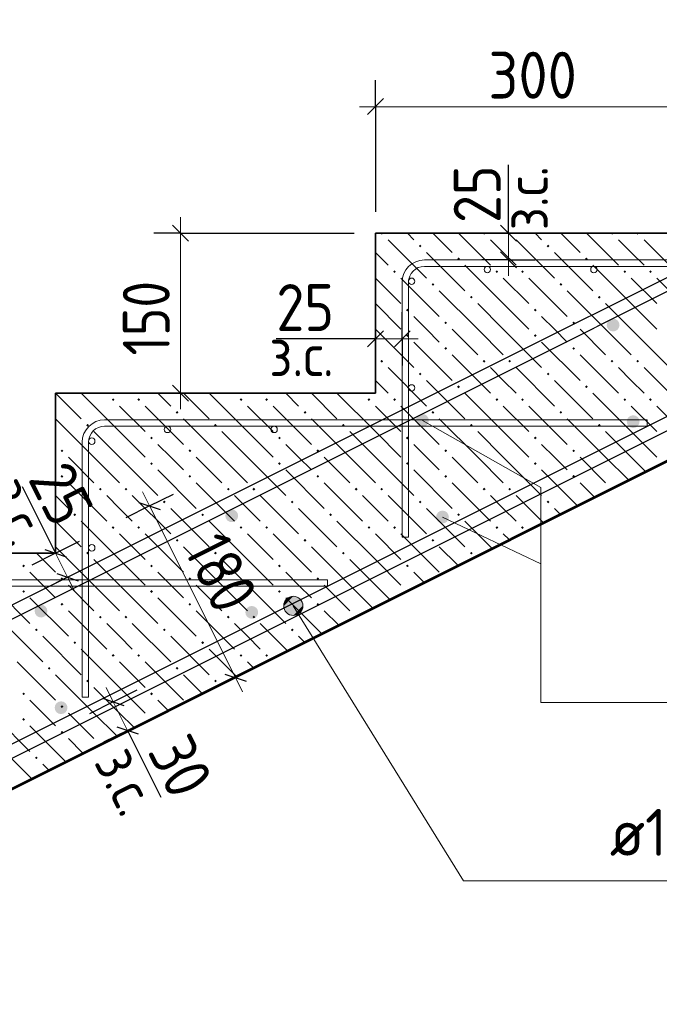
# Model space of a CAD drawing. Header units: millimetres. Extents: x 0 to 21000, y -5 to 14850.
# Tile 12 of 28: x 8783 to 10283, y 8295 to 10604. Entities that reach past the tile are written whole.
import ezdxf

# ---------------------------------------------------------------- set-up
doc = ezdxf.new("R2010")
doc.units = ezdxf.units.MM
doc.layers.add('ЖБ Лестница', color=7, linetype='Continuous', lineweight=25, true_color=0xe0e0ff)
for name, color, linetype, lineweight in [('Лестница', 7, 'Continuous', 25), ('Обрамление проемов стержнями', 7, 'Continuous', 25), ('Позиционная метка линия выноска', 7, 'Continuous', 13), ('Размерная линия_ общее', 7, 'Continuous', 13), ('Фоновоя арматура Х1', 7, 'Continuous', 25)]:
    doc.layers.add(name, color=color, linetype=linetype, lineweight=lineweight)
doc.layers.add('Размерная выноска', color=7, linetype='Continuous')
doc.styles.add('ISOCPEUR', font='txt')

msp = doc.modelspace()

# ---------------------------------------------------------------- hatches: boundary and pattern name
at = {"layer": 'ЖБ Лестница', "linetype": 'Continuous', "lineweight": 18, "transparency": 33554687}
for points in [[(9628.6, 10102.8), (9635.1, 10102.8), (9631.8, 10099.6)], [(9868.6, 10102.8), (9875.1, 10102.8), (9871.8, 10099.6)], [(9928.6, 10102.8), (9935.1, 10102.8), (9931.8, 10099.6)], [(10168.6, 10102.8), (10175.1, 10102.8), (10171.8, 10099.6)], [(10228.6, 10102.8), (10235.1, 10102.8), (10231.8, 10099.6)], [(9718.6, 10072.8), (9721.8, 10076.1), (9725.1, 10072.8), (9721.8, 10069.6)], [(10018.6, 10072.8), (10021.8, 10076.1), (10025.1, 10072.8), (10021.8, 10069.6)], [(9808.6, 10042.8), (9811.8, 10046.1), (9815.1, 10042.8), (9811.8, 10039.6)], [(10108.6, 10042.8), (10111.8, 10046.1), (10115.1, 10042.8), (10111.8, 10039.6)], [(9658.6, 10012.8), (9661.8, 10016.1), (9665.1, 10012.8), (9661.8, 10009.6)], [(9898.6, 10012.8), (9901.8, 10016.1), (9905.1, 10012.8), (9901.8, 10009.6)], [(9958.6, 10012.8), (9961.8, 10016.1), (9965.1, 10012.8), (9961.8, 10009.6)], [(10198.6, 10012.8), (10201.8, 10016.1), (10205.1, 10012.8), (10201.8, 10009.6)], [(10258.6, 10012.8), (10261.8, 10016.1), (10265.1, 10012.8), (10261.8, 10009.6)], [(9748.6, 9982.8), (9751.8, 9986.1), (9755.1, 9982.8), (9751.8, 9979.6)], [(10048.6, 9982.8), (10051.8, 9986.1), (10055.1, 9982.8), (10051.8, 9979.6)], [(9838.6, 9952.8), (9841.8, 9956.1), (9845.1, 9952.8), (9841.8, 9949.6)], [(10138.6, 9952.8), (10141.8, 9956.1), (10145.1, 9952.8), (10141.8, 9949.6)], [(9688.6, 9922.8), (9691.8, 9926.1), (9695.1, 9922.8), (9691.8, 9919.6)], [(9988.6, 9922.8), (9991.8, 9926.1), (9995.1, 9922.8), (9991.8, 9919.6)], [(9778.6, 9892.8), (9781.8, 9896.1), (9785.1, 9892.8), (9781.8, 9889.6)], [(10078.6, 9892.8), (10081.8, 9896.1), (10085.1, 9892.8), (10081.8, 9889.6)], [(9688.6, 9862.8), (9691.8, 9866.1), (9695.1, 9862.8), (9691.8, 9859.6)], [(9988.6, 9862.8), (9991.8, 9866.1), (9995.1, 9862.8), (9991.8, 9859.6)], [(9778.6, 9832.8), (9781.8, 9836.1), (9785.1, 9832.8), (9781.8, 9829.6)], [(10078.6, 9832.8), (10081.8, 9836.1), (10085.1, 9832.8), (10081.8, 9829.6)], [(9628.6, 9802.8), (9631.8, 9806.1), (9635.1, 9802.8), (9631.8, 9799.6)], [(9868.6, 9802.8), (9871.8, 9806.1), (9875.1, 9802.8), (9871.8, 9799.6)], [(9928.6, 9802.8), (9931.8, 9806.1), (9935.1, 9802.8), (9931.8, 9799.6)], [(10168.6, 9802.8), (10171.8, 9806.1), (10175.1, 9802.8), (10171.8, 9799.6)], [(10228.6, 9802.8), (10231.8, 9806.1), (10235.1, 9802.8), (10231.8, 9799.6)], [(9718.6, 9772.8), (9721.8, 9776.1), (9725.1, 9772.8), (9721.8, 9769.6)], [(10018.6, 9772.8), (10021.8, 9776.1), (10025.1, 9772.8), (10021.8, 9769.6)], [(9808.6, 9742.8), (9811.8, 9746.1), (9815.1, 9742.8), (9811.8, 9739.6)], [(10108.6, 9742.8), (10111.8, 9746.1), (10115.1, 9742.8), (10111.8, 9739.6)], [(8998.6, 9712.8), (9001.8, 9716.1), (9005.1, 9712.8), (9001.8, 9709.6)], [(9058.6, 9712.8), (9061.8, 9716.1), (9065.1, 9712.8), (9061.8, 9709.6)], [(9298.6, 9712.8), (9301.8, 9716.1), (9305.1, 9712.8), (9301.8, 9709.6)], [(9358.6, 9712.8), (9361.8, 9716.1), (9365.1, 9712.8), (9361.8, 9709.6)], [(9598.6, 9712.8), (9601.8, 9716.1), (9605.1, 9712.8), (9601.8, 9709.6)], [(9658.6, 9712.8), (9661.8, 9716.1), (9665.1, 9712.8), (9661.8, 9709.6)], [(9898.6, 9712.8), (9901.8, 9716.1), (9905.1, 9712.8), (9901.8, 9709.6)], [(9958.6, 9712.8), (9961.8, 9716.1), (9965.1, 9712.8), (9961.8, 9709.6)], [(10198.6, 9712.8), (10201.8, 9716.1), (10205.1, 9712.8), (10201.8, 9709.6)], [(10258.6, 9712.8), (10261.8, 9716.1), (10265.1, 9712.8), (10261.8, 9709.6)], [(9148.6, 9682.8), (9151.8, 9686.1), (9155.1, 9682.8), (9151.8, 9679.6)], [(9448.6, 9682.8), (9451.8, 9686.1), (9455.1, 9682.8), (9451.8, 9679.6)], [(9748.6, 9682.8), (9751.8, 9686.1), (9755.1, 9682.8), (9751.8, 9679.6)], [(10048.6, 9682.8), (10051.8, 9686.1), (10055.1, 9682.8), (10051.8, 9679.6)], [(8938.6, 9652.8), (8941.8, 9656.1), (8945.1, 9652.8), (8941.8, 9649.6)], [(9238.6, 9652.8), (9241.8, 9656.1), (9245.1, 9652.8), (9241.8, 9649.6)], [(9538.6, 9652.8), (9541.8, 9656.1), (9545.1, 9652.8), (9541.8, 9649.6)], [(9838.6, 9652.8), (9841.8, 9656.1), (9845.1, 9652.8), (9841.8, 9649.6)], [(10138.6, 9652.8), (10141.8, 9656.1), (10145.1, 9652.8), (10141.8, 9649.6)], [(9088.6, 9622.8), (9091.8, 9626.1), (9095.1, 9622.8), (9091.8, 9619.6)], [(9388.6, 9622.8), (9391.8, 9626.1), (9395.1, 9622.8), (9391.8, 9619.6)], [(9688.6, 9622.8), (9691.8, 9626.1), (9695.1, 9622.8), (9691.8, 9619.6)], [(9988.6, 9622.8), (9991.8, 9626.1), (9995.1, 9622.8), (9991.8, 9619.6)], [(8878.6, 9592.8), (8881.8, 9596.1), (8885.1, 9592.8), (8881.8, 9589.6)], [(9178.6, 9592.8), (9181.8, 9596.1), (9185.1, 9592.8), (9181.8, 9589.6)], [(9478.6, 9592.8), (9481.8, 9596.1), (9485.1, 9592.8), (9481.8, 9589.6)], [(9778.6, 9592.8), (9781.8, 9596.1), (9785.1, 9592.8), (9781.8, 9589.6)], [(10078.6, 9592.8), (10081.8, 9596.1), (10085.1, 9592.8), (10081.8, 9589.6)], [(9088.6, 9562.8), (9091.8, 9566.1), (9095.1, 9562.8), (9091.8, 9559.6)], [(9388.6, 9562.8), (9391.8, 9566.1), (9395.1, 9562.8), (9391.8, 9559.6)], [(9688.6, 9562.8), (9691.8, 9566.1), (9695.1, 9562.8), (9691.8, 9559.6)], [(9988.6, 9562.8), (9991.8, 9566.1), (9995.1, 9562.8), (9991.8, 9559.6)], [(8878.6, 9532.8), (8881.8, 9536.1), (8885.1, 9532.8), (8881.8, 9529.6)], [(9178.6, 9532.8), (9181.8, 9536.1), (9185.1, 9532.8), (9181.8, 9529.6)], [(9478.6, 9532.8), (9481.8, 9536.1), (9485.1, 9532.8), (9481.8, 9529.6)], [(9778.6, 9532.8), (9781.8, 9536.1), (9785.1, 9532.8), (9781.8, 9529.6)], [(10078.6, 9532.8), (10081.8, 9536.1), (10085.1, 9532.8), (10081.8, 9529.6)], [(8968.6, 9502.8), (8971.8, 9506.1), (8975.1, 9502.8), (8971.8, 9499.6)], [(9028.6, 9502.8), (9031.8, 9506.1), (9035.1, 9502.8), (9031.8, 9499.6)], [(9268.6, 9502.8), (9271.8, 9506.1), (9275.1, 9502.8), (9271.8, 9499.6)], [(9328.6, 9502.8), (9331.8, 9506.1), (9335.1, 9502.8), (9331.8, 9499.6)], [(9568.6, 9502.8), (9571.8, 9506.1), (9575.1, 9502.8), (9571.8, 9499.6)], [(9628.6, 9502.8), (9631.8, 9506.1), (9635.1, 9502.8), (9631.8, 9499.6)], [(9868.6, 9502.8), (9871.8, 9506.1), (9875.1, 9502.8), (9871.8, 9499.6)], [(9928.6, 9502.8), (9931.8, 9506.1), (9935.1, 9502.8), (9931.8, 9499.6)], [(10170.3, 9504.6), (10171.8, 9506.1), (10172.3, 9505.6)], [(9118.6, 9472.8), (9121.8, 9476.1), (9125.1, 9472.8), (9121.8, 9469.6)], [(9418.6, 9472.8), (9421.8, 9476.1), (9425.1, 9472.8), (9421.8, 9469.6)], [(9718.6, 9472.8), (9721.8, 9476.1), (9725.1, 9472.8), (9721.8, 9469.6)], [(10018.6, 9472.8), (10021.8, 9476.1), (10025.1, 9472.8), (10021.8, 9469.6)], [(8908.6, 9442.8), (8911.8, 9446.1), (8915.1, 9442.8), (8911.8, 9439.6)], [(9208.6, 9442.8), (9211.8, 9446.1), (9215.1, 9442.8), (9211.8, 9439.6)], [(9508.6, 9442.8), (9511.8, 9446.1), (9515.1, 9442.8), (9511.8, 9439.6)], [(9808.6, 9442.8), (9811.8, 9446.1), (9815.1, 9442.8), (9811.8, 9439.6)], [(8998.6, 9412.8), (9001.8, 9416.1), (9005.1, 9412.8), (9001.8, 9409.6)], [(9058.6, 9412.8), (9061.8, 9416.1), (9065.1, 9412.8), (9061.8, 9409.6)], [(9298.6, 9412.8), (9301.8, 9416.1), (9305.1, 9412.8), (9301.8, 9409.6)], [(9358.6, 9412.8), (9361.8, 9416.1), (9365.1, 9412.8), (9361.8, 9409.6)], [(9598.6, 9412.8), (9601.8, 9416.1), (9605.1, 9412.8), (9601.8, 9409.6)], [(9658.6, 9412.8), (9661.8, 9416.1), (9665.1, 9412.8), (9661.8, 9409.6)], [(9898.6, 9412.8), (9901.8, 9416.1), (9905.1, 9412.8), (9901.8, 9409.6)], [(9958.6, 9412.8), (9961.8, 9416.1), (9965.1, 9412.8), (9961.8, 9409.6)], [(9148.6, 9382.8), (9151.8, 9386.1), (9155.1, 9382.8), (9151.8, 9379.6)], [(9448.6, 9382.8), (9451.8, 9386.1), (9455.1, 9382.8), (9451.8, 9379.6)], [(9748.6, 9382.8), (9751.8, 9386.1), (9755.1, 9382.8), (9751.8, 9379.6)], [(8938.6, 9352.8), (8941.8, 9356.1), (8945.1, 9352.8), (8941.8, 9349.6)], [(9238.6, 9352.8), (9241.8, 9356.1), (9245.1, 9352.8), (9241.8, 9349.6)], [(9538.6, 9352.8), (9541.8, 9356.1), (9545.1, 9352.8), (9541.8, 9349.6)], [(9838.6, 9352.8), (9841.8, 9356.1), (9845.1, 9352.8), (9841.8, 9349.6)], [(8788.6, 9322.8), (8791.8, 9326.1), (8795.1, 9322.8), (8791.8, 9319.6)], [(9088.6, 9322.8), (9091.8, 9326.1), (9095.1, 9322.8), (9091.8, 9319.6)], [(9388.6, 9322.8), (9391.8, 9326.1), (9395.1, 9322.8), (9391.8, 9319.6)], [(9688.6, 9322.8), (9691.8, 9326.1), (9695.1, 9322.8), (9691.8, 9319.6)], [(8878.6, 9292.8), (8881.8, 9296.1), (8885.1, 9292.8), (8881.8, 9289.6)], [(9178.6, 9292.8), (9181.8, 9296.1), (9185.1, 9292.8), (9181.8, 9289.6)], [(9478.6, 9292.8), (9481.8, 9296.1), (9485.1, 9292.8), (9481.8, 9289.6)], [(8788.6, 9262.8), (8791.8, 9266.1), (8795.1, 9262.8), (8791.8, 9259.6)], [(9088.6, 9262.8), (9091.8, 9266.1), (9095.1, 9262.8), (9091.8, 9259.6)], [(9388.6, 9262.8), (9391.8, 9266.1), (9395.1, 9262.8), (9391.8, 9259.6)], [(9690.3, 9264.6), (9691.8, 9266.1), (9692.3, 9265.6)], [(8878.6, 9232.8), (8881.8, 9236.1), (8885.1, 9232.8), (8881.8, 9229.6)], [(9178.6, 9232.8), (9181.8, 9236.1), (9185.1, 9232.8), (9181.8, 9229.6)], [(9478.6, 9232.8), (9481.8, 9236.1), (9485.1, 9232.8), (9481.8, 9229.6)], [(8968.6, 9202.8), (8971.8, 9206.1), (8975.1, 9202.8), (8971.8, 9199.6)], [(9028.6, 9202.8), (9031.8, 9206.1), (9035.1, 9202.8), (9031.8, 9199.6)], [(9268.6, 9202.8), (9271.8, 9206.1), (9275.1, 9202.8), (9271.8, 9199.6)], [(9328.6, 9202.8), (9331.8, 9206.1), (9335.1, 9202.8), (9331.8, 9199.6)], [(9570.3, 9204.6), (9571.8, 9206.1), (9572.3, 9205.6)], [(8818.6, 9172.8), (8821.8, 9176.1), (8825.1, 9172.8), (8821.8, 9169.6)], [(9118.6, 9172.8), (9121.8, 9176.1), (9125.1, 9172.8), (9121.8, 9169.6)], [(9418.6, 9172.8), (9421.8, 9176.1), (9425.1, 9172.8), (9421.8, 9169.6)], [(8908.6, 9142.8), (8911.8, 9146.1), (8915.1, 9142.8), (8911.8, 9139.6)], [(9208.6, 9142.8), (9211.8, 9146.1), (9215.1, 9142.8), (9211.8, 9139.6)], [(8998.6, 9112.8), (9001.8, 9116.1), (9005.1, 9112.8), (9001.8, 9109.6)], [(9058.6, 9112.8), (9061.8, 9116.1), (9065.1, 9112.8), (9061.8, 9109.6)], [(9298.6, 9112.8), (9301.8, 9116.1), (9305.1, 9112.8), (9301.8, 9109.6)], [(9358.6, 9112.8), (9361.8, 9116.1), (9365.1, 9112.8), (9361.8, 9109.6)], [(8848.6, 9082.8), (8851.8, 9086.1), (8855.1, 9082.8), (8851.8, 9079.6)], [(9148.6, 9082.8), (9151.8, 9086.1), (9155.1, 9082.8), (9151.8, 9079.6)], [(8938.6, 9052.8), (8941.8, 9056.1), (8945.1, 9052.8), (8941.8, 9049.6)], [(9238.6, 9052.8), (9241.8, 9056.1), (9245.1, 9052.8), (9241.8, 9049.6)], [(8788.6, 9022.8), (8791.8, 9026.1), (8795.1, 9022.8), (8791.8, 9019.6)], [(9088.6, 9022.8), (9091.8, 9026.1), (9095.1, 9022.8), (9091.8, 9019.6)], [(8878.6, 8992.8), (8881.8, 8996.1), (8885.1, 8992.8), (8881.8, 8989.6)], [(8788.6, 8962.8), (8791.8, 8966.1), (8795.1, 8962.8), (8791.8, 8959.6)], [(9090.3, 8964.6), (9091.8, 8966.1), (9092.3, 8965.6)], [(8878.6, 8932.8), (8881.8, 8936.1), (8885.1, 8932.8), (8881.8, 8929.6)], [(8970.3, 8904.6), (8971.8, 8906.1), (8972.3, 8905.6)], [(8818.6, 8872.8), (8821.8, 8876.1), (8825.1, 8872.8), (8821.8, 8869.6)]]:
    msp.add_hatch(color=7, dxfattribs=at).paths.add_polyline_path(points, flags=16)
at = {"layer": 'Позиционная метка линия выноска', "linetype": 'Continuous', "lineweight": 13, "transparency": 33554687}
for points in [[(9401.9, 9228.5), (9434.8, 9248.9), (9423.7, 9251.5)], [(9401.9, 9228.5), (9423.7, 9251.5), (9404.5, 9239.7)], [(9405.2, 9217.3), (9434.8, 9248.9), (9401.9, 9228.5)], [(9404.5, 9239.7), (9423.7, 9251.5), (9412.4, 9248.3)], [(9405.2, 9217.3), (9443.4, 9241), (9434.8, 9248.9)], [(9413.8, 9209.4), (9443.4, 9241), (9405.2, 9217.3)], [(9413.8, 9209.4), (9446.7, 9229.8), (9443.4, 9241)], [(9424.9, 9206.8), (9446.7, 9229.8), (9413.8, 9209.4)], [(9424.9, 9206.8), (9444, 9218.6), (9446.7, 9229.8)], [(9444, 9218.6), (9424.9, 9206.8), (9436.1, 9210)]]:
    msp.add_hatch(color=7, dxfattribs=at).paths.add_polyline_path(points)
at = {"layer": 'Фоновоя арматура Х1', "linetype": 'Continuous', "lineweight": 35, "transparency": 33554687}
for points in [[(10189.4, 9887.6), (10188.2, 9893.4), (10185, 9898.2), (10180.1, 9901.5), (10174.4, 9902.6), (10168.6, 9901.5), (10163.8, 9898.2), (10160.5, 9893.4), (10159.4, 9887.6), (10160.5, 9881.9), (10163.8, 9877), (10168.6, 9873.8), (10174.4, 9872.6), (10180.1, 9873.8), (10185, 9877), (10188.2, 9881.9)], [(9742.2, 9664), (9741, 9669.8), (9737.8, 9674.6), (9732.9, 9677.9), (9727.2, 9679), (9721.4, 9677.9), (9716.6, 9674.6), (9713.3, 9669.8), (9712.2, 9664), (9713.3, 9658.3), (9716.6, 9653.4), (9721.4, 9650.2), (9727.2, 9649), (9732.9, 9650.2), (9737.8, 9653.4), (9741, 9658.3)], [(10236.4, 9661.1), (10235.3, 9666.9), (10232, 9671.8), (10227.1, 9675), (10221.4, 9676.1), (10215.7, 9675), (10210.8, 9671.8), (10207.5, 9666.9), (10206.4, 9661.1), (10207.5, 9655.4), (10210.8, 9650.5), (10215.7, 9647.3), (10221.4, 9646.1), (10227.1, 9647.3), (10232, 9650.5), (10235.3, 9655.4)], [(9295, 9440.4), (9293.8, 9446.2), (9290.6, 9451), (9285.7, 9454.3), (9280, 9455.4), (9274.2, 9454.3), (9269.3, 9451), (9266.1, 9446.2), (9265, 9440.4), (9266.1, 9434.7), (9269.3, 9429.8), (9274.2, 9426.6), (9280, 9425.4), (9285.7, 9426.6), (9290.6, 9429.8), (9293.8, 9434.7)], [(9789.2, 9437.5), (9788, 9443.3), (9784.8, 9448.1), (9779.9, 9451.4), (9774.2, 9452.5), (9768.4, 9451.4), (9763.6, 9448.1), (9760.3, 9443.3), (9759.2, 9437.5), (9760.3, 9431.8), (9763.6, 9426.9), (9768.4, 9423.7), (9774.2, 9422.5), (9779.9, 9423.7), (9784.8, 9426.9), (9788, 9431.8)], [(8847.7, 9216.8), (8846.6, 9222.6), (8843.3, 9227.4), (8838.5, 9230.7), (8832.7, 9231.8), (8827, 9230.7), (8822.1, 9227.4), (8818.9, 9222.6), (8817.7, 9216.8), (8818.9, 9211.1), (8822.1, 9206.2), (8827, 9203), (8832.7, 9201.8), (8838.5, 9203), (8843.3, 9206.2), (8846.6, 9211.1)], [(9342, 9213.9), (9340.8, 9219.7), (9337.6, 9224.5), (9332.7, 9227.8), (9327, 9228.9), (9321.2, 9227.8), (9316.4, 9224.5), (9313.1, 9219.7), (9312, 9213.9), (9313.1, 9208.2), (9316.4, 9203.3), (9321.2, 9200.1), (9327, 9198.9), (9332.7, 9200.1), (9337.6, 9203.3), (9340.8, 9208.2)], [(8894.8, 8990.3), (8893.6, 8996.1), (8890.4, 9000.9), (8885.5, 9004.2), (8879.8, 9005.3), (8874, 9004.2), (8869.1, 9000.9), (8865.9, 8996.1), (8864.8, 8990.3), (8865.9, 8984.6), (8869.1, 8979.7), (8874, 8976.5), (8879.8, 8975.3), (8885.5, 8976.5), (8890.4, 8979.7), (8893.6, 8984.6)]]:
    msp.add_hatch(color=7, dxfattribs=at).paths.add_polyline_path(points)

# ---------------------------------------------------------------- linework, layer by layer
at = {"color": 7, "linetype": 'Continuous', "lineweight": 25, "transparency": 33554687}
for points in [[(2344.3, 7822.4), (6581.4, 7822.4), (6585.6, 7822.6), (6589.7, 7823), (6593.8, 7823.6), (6597.8, 7824.4), (6601.7, 7825.5), (6605.7, 7826.8), (6609.5, 7828.2), (6613.3, 7830), (14877.6, 11962.1)], [(14263.2, 11947.6), (6002, 7817), (5996.9, 7814.7), (5991.5, 7812.6), (5986, 7810.8), (5980.5, 7809.4), (5974.9, 7808.2), (5969.2, 7807.3), (5963.5, 7806.8), (5957.9, 7806.6), (4725.1, 7806.6), (4725.1, 7836.6), (5957.2, 7836.6), (5961.4, 7836.7), (5965.5, 7837.1), (5969.6, 7837.7), (5973.6, 7838.6), (5977.6, 7839.6), (5981.5, 7840.9), (5985.3, 7842.4), (5989.2, 7844.1), (14250.3, 11974.7)], [(14890.4, 11935), (6626.2, 7802.9), (6621.1, 7800.5), (6615.7, 7798.5), (6610.2, 7796.7), (6604.7, 7795.2), (6599.1, 7794.1), (6593.4, 7793.2), (6587.6, 7792.7), (6582, 7792.4), (2344.3, 7792.4), (2344.3, 7822.4)]]:
    msp.add_lwpolyline(points, dxfattribs=at)
at = {"layer": 'ЖБ Лестница', "color": 7, "linetype": 'Continuous', "lineweight": 35, "transparency": 33554687}
for p, q in [((6616.8, 7727.8), (14316.8, 11577.8)), ((9616.8, 10102.8), (9616.8, 9727.8)), ((10366.8, 10102.8), (9616.8, 10102.8)), ((8866.8, 9727.8), (8866.8, 9352.8)), ((9616.8, 9727.8), (8866.8, 9727.8)), ((8866.8, 9352.8), (8116.8, 9352.8))]:
    msp.add_line(p, q, dxfattribs=at)
at = {"layer": 'ЖБ Лестница', "color": 9, "linetype": 'Continuous', "lineweight": 18, "true_color": 0xc7c7c7, "transparency": 33554687}
for p, q in [((9691.8, 10102.8), (9706.8, 10087.8)), ((9751.8, 10102.8), (9796.8, 10057.8)), ((9811.8, 10102.8), (9886.8, 10027.8)), ((9991.8, 10102.8), (10006.8, 10087.8)), ((10051.8, 10102.8), (10096.8, 10057.8)), ((10111.8, 10102.8), (10186.8, 10027.8)), ((9646.8, 10087.8), (9736.8, 9997.8)), ((9916.8, 10057.8), (9886.8, 10087.8)), ((9946.8, 10087.8), (10036.8, 9997.8)), ((10216.8, 10057.8), (10186.8, 10087.8)), ((10246.8, 10087.8), (10336.8, 9997.8)), ((9646.8, 10027.8), (9616.8, 10057.8)), ((9616.8, 10057.8), (9616.8, 10057.8)), ((9736.8, 10057.8), (9826.8, 9967.8)), ((9946.8, 10027.8), (9916.8, 10057.8)), ((10036.8, 10057.8), (10126.8, 9967.8)), ((10246.8, 10027.8), (10216.8, 10057.8)), ((9916.8, 9937.8), (9826.8, 10027.8)), ((10216.8, 9937.8), (10126.8, 10027.8)), ((9616.8, 9997.8), (9676.8, 9937.8)), ((9676.8, 9997.8), (9766.8, 9907.8)), ((9916.8, 9997.8), (9976.8, 9937.8)), ((9976.8, 9997.8), (10066.8, 9907.8)), ((10216.8, 9997.8), (10276.8, 9937.8)), ((10276.8, 9997.8), (10366.8, 9907.8)), ((9856.8, 9877.8), (9766.8, 9967.8)), ((10156.8, 9877.8), (10066.8, 9967.8)), ((9616.8, 9937.8), (9616.8, 9937.8)), ((9616.8, 9937.8), (9676.8, 9877.8)), ((9856.8, 9937.8), (9916.8, 9877.8)), ((9916.8, 9937.8), (9976.8, 9877.8)), ((10156.8, 9937.8), (10216.8, 9877.8)), ((10216.8, 9937.8), (10276.8, 9877.8)), ((9736.8, 9877.8), (9706.8, 9907.8)), ((10036.8, 9877.8), (10006.8, 9907.8)), ((9616.8, 9877.8), (9706.8, 9787.8)), ((9616.8, 9877.8), (9616.8, 9877.8)), ((9766.8, 9847.8), (9736.8, 9877.8)), ((9796.8, 9877.8), (9856.8, 9817.8)), ((9856.8, 9877.8), (9916.8, 9817.8)), ((9916.8, 9877.8), (10006.8, 9787.8)), ((10066.8, 9847.8), (10036.8, 9877.8)), ((10096.8, 9877.8), (10156.8, 9817.8)), ((10156.8, 9877.8), (10216.8, 9817.8)), ((10216.8, 9877.8), (10306.8, 9787.8)), ((9706.8, 9847.8), (9796.8, 9757.8)), ((10006.8, 9847.8), (10096.8, 9757.8)), ((9616.8, 9817.8), (9616.8, 9817.8)), ((9796.8, 9817.8), (9886.8, 9727.8)), ((10096.8, 9817.8), (10186.8, 9727.8)), ((9646.8, 9787.8), (9736.8, 9697.8)), ((9916.8, 9757.8), (9886.8, 9787.8)), ((9946.8, 9787.8), (10036.8, 9697.8)), ((10216.8, 9757.8), (10186.8, 9787.8)), ((10246.8, 9787.8), (10336.8, 9697.8)), ((9646.8, 9727.8), (9616.8, 9757.8)), ((9616.8, 9757.8), (9616.8, 9757.8)), ((9736.8, 9757.8), (9826.8, 9667.8)), ((9946.8, 9727.8), (9916.8, 9757.8)), ((10036.8, 9757.8), (10126.8, 9667.8)), ((10246.8, 9727.8), (10216.8, 9757.8)), ((8866.8, 9727.8), (8926.8, 9667.8)), ((9016.8, 9637.8), (8926.8, 9727.8)), ((8986.8, 9727.8), (8986.8, 9727.8)), ((9046.8, 9727.8), (9046.8, 9727.8)), ((9106.8, 9727.8), (9136.8, 9697.8)), ((9166.8, 9727.8), (9226.8, 9667.8)), ((9316.8, 9637.8), (9226.8, 9727.8)), ((9286.8, 9727.8), (9286.8, 9727.8)), ((9346.8, 9727.8), (9346.8, 9727.8)), ((9406.8, 9727.8), (9436.8, 9697.8)), ((9466.8, 9727.8), (9526.8, 9667.8)), ((9616.8, 9637.8), (9526.8, 9727.8)), ((9586.8, 9727.8), (9586.8, 9727.8)), ((9916.8, 9637.8), (9826.8, 9727.8)), ((10216.8, 9637.8), (10126.8, 9727.8)), ((9016.8, 9697.8), (9076.8, 9637.8)), ((9076.8, 9697.8), (9166.8, 9607.8)), ((9316.8, 9697.8), (9376.8, 9637.8)), ((9376.8, 9697.8), (9466.8, 9607.8)), ((9616.8, 9697.8), (9676.8, 9637.8)), ((9676.8, 9697.8), (9766.8, 9607.8)), ((9916.8, 9697.8), (9976.8, 9637.8)), ((9976.8, 9697.8), (10066.8, 9607.8)), ((10216.8, 9697.8), (10276.8, 9637.8)), ((10276.8, 9697.8), (10366.8, 9607.8)), ((8956.8, 9577.8), (8866.8, 9667.8)), ((9256.8, 9577.8), (9166.8, 9667.8)), ((9556.8, 9577.8), (9466.8, 9667.8)), ((9856.8, 9577.8), (9766.8, 9667.8)), ((10156.8, 9577.8), (10066.8, 9667.8)), ((8956.8, 9637.8), (9016.8, 9577.8)), ((9016.8, 9637.8), (9076.8, 9577.8)), ((9256.8, 9637.8), (9316.8, 9577.8)), ((9316.8, 9637.8), (9376.8, 9577.8)), ((9556.8, 9637.8), (9616.8, 9577.8)), ((9616.8, 9637.8), (9676.8, 9577.8)), ((9856.8, 9637.8), (9916.8, 9577.8)), ((9916.8, 9637.8), (9976.8, 9577.8)), ((10156.8, 9637.8), (10216.8, 9577.8)), ((10216.8, 9637.8), (10276.8, 9577.8)), ((8866.8, 9607.8), (8866.8, 9607.8)), ((9136.8, 9577.8), (9106.8, 9607.8)), ((9436.8, 9577.8), (9406.8, 9607.8)), ((9736.8, 9577.8), (9706.8, 9607.8)), ((10036.8, 9577.8), (10006.8, 9607.8)), ((8896.8, 9577.8), (8956.8, 9517.8)), ((8956.8, 9577.8), (9016.8, 9517.8)), ((9016.8, 9577.8), (9106.8, 9487.8)), ((9166.8, 9547.8), (9136.8, 9577.8)), ((9196.8, 9577.8), (9256.8, 9517.8)), ((9256.8, 9577.8), (9316.8, 9517.8)), ((9316.8, 9577.8), (9406.8, 9487.8)), ((9466.8, 9547.8), (9436.8, 9577.8)), ((9496.8, 9577.8), (9556.8, 9517.8)), ((9556.8, 9577.8), (9616.8, 9517.8)), ((9616.8, 9577.8), (9706.8, 9487.8)), ((9766.8, 9547.8), (9736.8, 9577.8)), ((9796.8, 9577.8), (9856.8, 9517.8)), ((9856.8, 9577.8), (9916.8, 9517.8)), ((9916.8, 9577.8), (10006.8, 9487.8)), ((10066.8, 9547.8), (10036.8, 9577.8)), ((10096.8, 9577.8), (10156.8, 9517.8)), ((10156.8, 9577.8), (10210.2, 9524.5)), ((10216.8, 9577.8), (10250.2, 9544.5)), ((8866.8, 9547.8), (8866.8, 9547.8)), ((9106.8, 9547.8), (9196.8, 9457.8)), ((9406.8, 9547.8), (9496.8, 9457.8)), ((9706.8, 9547.8), (9796.8, 9457.8)), ((10006.8, 9547.8), (10090.2, 9464.5)), ((8896.8, 9517.8), (8986.8, 9427.8)), ((9196.8, 9517.8), (9286.8, 9427.8)), ((9496.8, 9517.8), (9586.8, 9427.8)), ((9796.8, 9517.8), (9886.8, 9427.8)), ((10096.8, 9517.8), (10130.2, 9484.5)), ((8866.8, 9487.8), (8896.8, 9457.8)), ((9016.8, 9457.8), (8986.8, 9487.8)), ((9046.8, 9487.8), (9136.8, 9397.8)), ((9316.8, 9457.8), (9286.8, 9487.8)), ((9346.8, 9487.8), (9436.8, 9397.8)), ((9616.8, 9457.8), (9586.8, 9487.8)), ((9646.8, 9487.8), (9736.8, 9397.8)), ((9916.8, 9457.8), (9886.8, 9487.8)), ((9946.8, 9487.8), (10010.2, 9424.5)), ((9046.8, 9427.8), (9016.8, 9457.8)), ((9136.8, 9457.8), (9226.8, 9367.8)), ((9346.8, 9427.8), (9316.8, 9457.8)), ((9436.8, 9457.8), (9526.8, 9367.8)), ((9646.8, 9427.8), (9616.8, 9457.8)), ((9736.8, 9457.8), (9826.8, 9367.8)), ((9946.8, 9427.8), (9916.8, 9457.8)), ((10036.8, 9457.8), (10050.2, 9444.5)), ((8866.8, 9427.8), (8926.8, 9367.8)), ((9016.8, 9337.8), (8926.8, 9427.8)), ((9316.8, 9337.8), (9226.8, 9427.8)), ((9616.8, 9337.8), (9526.8, 9427.8)), ((9890.2, 9364.5), (9826.8, 9427.8)), ((9016.8, 9397.8), (9076.8, 9337.8)), ((9076.8, 9397.8), (9166.8, 9307.8)), ((9316.8, 9397.8), (9376.8, 9337.8)), ((9376.8, 9397.8), (9466.8, 9307.8)), ((9616.8, 9397.8), (9676.8, 9337.8)), ((9676.8, 9397.8), (9766.8, 9307.8)), ((9916.8, 9397.8), (9930.2, 9384.5)), ((8821.8, 9352.8), (8866.8, 9307.8)), ((8956.8, 9277.8), (8866.8, 9367.8)), ((9256.8, 9277.8), (9166.8, 9367.8)), ((9556.8, 9277.8), (9466.8, 9367.8)), ((9810.2, 9324.5), (9766.8, 9367.8)), ((8956.8, 9337.8), (9016.8, 9277.8)), ((9016.8, 9337.8), (9076.8, 9277.8)), ((9256.8, 9337.8), (9316.8, 9277.8)), ((9316.8, 9337.8), (9376.8, 9277.8)), ((9556.8, 9337.8), (9616.8, 9277.8)), ((9616.8, 9337.8), (9676.8, 9277.8)), ((8836.8, 9277.8), (8806.8, 9307.8)), ((9136.8, 9277.8), (9106.8, 9307.8)), ((9436.8, 9277.8), (9406.8, 9307.8)), ((9730.2, 9284.5), (9706.8, 9307.8)), ((8716.8, 9277.8), (8806.8, 9187.8)), ((8866.8, 9247.8), (8836.8, 9277.8)), ((8896.8, 9277.8), (8956.8, 9217.8)), ((8956.8, 9277.8), (9016.8, 9217.8)), ((9016.8, 9277.8), (9106.8, 9187.8)), ((9166.8, 9247.8), (9136.8, 9277.8)), ((9196.8, 9277.8), (9256.8, 9217.8)), ((9256.8, 9277.8), (9316.8, 9217.8)), ((9316.8, 9277.8), (9406.8, 9187.8)), ((9466.8, 9247.8), (9436.8, 9277.8)), ((9496.8, 9277.8), (9556.8, 9217.8)), ((9556.8, 9277.8), (9610.2, 9224.5)), ((9616.8, 9277.8), (9650.2, 9244.5)), ((8806.8, 9247.8), (8896.8, 9157.8)), ((9106.8, 9247.8), (9196.8, 9157.8)), ((9406.8, 9247.8), (9490.2, 9164.5)), ((8896.8, 9217.8), (8986.8, 9127.8)), ((9196.8, 9217.8), (9286.8, 9127.8)), ((9496.8, 9217.8), (9530.2, 9184.5)), ((8746.8, 9187.8), (8836.8, 9097.8)), ((9016.8, 9157.8), (8986.8, 9187.8)), ((9046.8, 9187.8), (9136.8, 9097.8)), ((9316.8, 9157.8), (9286.8, 9187.8)), ((9346.8, 9187.8), (9410.2, 9124.5)), ((8836.8, 9157.8), (8926.8, 9067.8)), ((9046.8, 9127.8), (9016.8, 9157.8)), ((9136.8, 9157.8), (9226.8, 9067.8)), ((9346.8, 9127.8), (9316.8, 9157.8)), ((9436.8, 9157.8), (9450.2, 9144.5)), ((9016.8, 9037.8), (8926.8, 9127.8)), ((9290.2, 9064.5), (9226.8, 9127.8)), ((8776.8, 9097.8), (8866.8, 9007.8)), ((9016.8, 9097.8), (9076.8, 9037.8)), ((9076.8, 9097.8), (9166.8, 9007.8)), ((9316.8, 9097.8), (9330.2, 9084.5)), ((8956.8, 8977.8), (8866.8, 9067.8)), ((9210.2, 9024.5), (9166.8, 9067.8)), ((8956.8, 9037.8), (9016.8, 8977.8)), ((9016.8, 9037.8), (9076.8, 8977.8)), ((8836.8, 8977.8), (8806.8, 9007.8)), ((9130.2, 8984.5), (9106.8, 9007.8)), ((8716.8, 8977.8), (8806.8, 8887.8)), ((8866.8, 8947.8), (8836.8, 8977.8)), ((8896.8, 8977.8), (8956.8, 8917.8)), ((8956.8, 8977.8), (9010.2, 8924.5)), ((9016.8, 8977.8), (9050.2, 8944.5)), ((8806.8, 8947.8), (8890.2, 8864.5)), ((8896.8, 8917.8), (8930.2, 8884.5)), ((8746.8, 8887.8), (8810.2, 8824.5)), ((8836.8, 8857.8), (8850.2, 8844.5))]:
    msp.add_line(p, q, dxfattribs=at)
at = {"layer": 'Лестница', "color": 7, "linetype": 'Continuous', "lineweight": 25, "transparency": 33554687}
for p, q in [((6623.1, 7727.8), (14323, 11577.8)), ((9616.8, 10102.8), (9616.8, 9727.8)), ((10366.8, 10102.8), (9616.8, 10102.8)), ((8866.8, 9727.8), (8866.8, 9352.8)), ((9616.8, 9727.8), (8866.8, 9727.8)), ((8866.8, 9352.8), (8116.8, 9352.8))]:
    msp.add_line(p, q, dxfattribs=at)
at = {"layer": 'Обрамление проемов стержнями', "color": 7, "linetype": 'Continuous', "lineweight": 13, "transparency": 33554687}
for p, q in [((9731.8, 10040.3), (11004.3, 10040.3)), ((9731.8, 10025.3), (11004.3, 10025.3)), ((9679.3, 9987.8), (9679.3, 9390.3)), ((9694.3, 9987.8), (9694.3, 9390.3)), ((8981.8, 9665.3), (10254.3, 9665.3)), ((10254.3, 9650.3), (10254.3, 9665.3)), ((8981.8, 9650.3), (10254.3, 9650.3)), ((8929.3, 9612.8), (8929.3, 9015.3)), ((8944.3, 9612.8), (8944.3, 9015.3)), ((9694.3, 9390.3), (9679.3, 9390.3)), ((8231.8, 9290.3), (9504.3, 9290.3)), ((9504.3, 9275.3), (9504.3, 9290.3)), ((8231.8, 9275.3), (9504.3, 9275.3)), ((8944.3, 9015.3), (8929.3, 9015.3))]:
    msp.add_line(p, q, dxfattribs=at)
at = {"layer": 'Обрамление проемов стержнями', "color": 7, "linetype": 'Continuous', "lineweight": 18, "transparency": 33554687}
for centre in [(9879.3, 10017.8), (10129.3, 10017.8), (9701.8, 9990.3), (9701.8, 9740.3), (9129.3, 9642.8), (9379.3, 9642.8), (8951.8, 9615.3), (8951.8, 9365.3)]:
    msp.add_circle(centre, 7.5, dxfattribs=at)
at = {"layer": 'Обрамление проемов стержнями', "color": 7, "linetype": 'Continuous', "lineweight": 13, "transparency": 33554687}
for centre, radius in [((9731.8, 9987.8), 52.5), ((9731.8, 9987.8), 37.5), ((8981.8, 9612.8), 52.5), ((8981.8, 9612.8), 37.5)]:
    msp.add_arc(centre, radius, 90, 180, dxfattribs=at)
at = {"layer": 'Позиционная метка линия выноска', "color": 7, "linetype": 'Continuous', "lineweight": 13, "transparency": 33554687}
for p, q in [((9412.4, 9248.3), (9412.4, 9248.3)), ((9443.4, 9241), (9443.4, 9241)), ((9405.2, 9217.3), (9405.2, 9217.3)), ((9436.1, 9210), (9436.1, 9210))]:
    msp.add_line(p, q, dxfattribs=at)
for points in [[(9727.2, 9664), (10004.5, 9507), (10004.5, 9327.5)], [(11330.4, 9002.5), (10004.5, 9002.5), (10004.5, 9327.5), (9774.2, 9437.5)], [(11222.7, 8584.5), (9823.5, 8584.5), (9424.3, 9229.2)]]:
    msp.add_lwpolyline(points, dxfattribs=at)
msp.add_circle((9424.3, 9229.2), 22.5, dxfattribs=at)
at = {"layer": 'Размерная выноска', "color": 7, "linetype": 'Continuous', "lineweight": -3, "transparency": 33554687}
for p, q in [((9929.3, 10102.8), (9929.3, 10263)), ((9616.8, 9855), (9384.3, 9855)), ((8788.6, 9509.3), (8866.8, 9352.8)), ((9035.5, 8937.2), (9113.8, 8780.6))]:
    msp.add_line(p, q, dxfattribs=at)
at = {"layer": 'Размерная линия_ общее', "color": 253, "linetype": 'Continuous', "lineweight": -3, "true_color": 0xa0a0a0, "transparency": 33554687}
for p, q in [((9616.8, 10399.7), (9616.8, 10462.2)), ((9616.8, 10399.7), (9616.8, 10337.2)), ((9616.8, 10399.7), (9616.8, 10152.8)), ((9159.5, 10102.8), (9097, 10102.8)), ((9159.5, 10102.8), (9222, 10102.8)), ((9159.5, 10102.8), (9566.8, 10102.8)), ((9929.3, 10102.8), (9866.8, 10102.8)), ((9929.3, 10102.8), (9991.8, 10102.8)), ((9929.3, 10040.3), (9866.8, 10040.3)), ((9929.3, 10040.3), (9991.8, 10040.3)), ((9616.8, 9855), (9616.8, 9917.5)), ((9680, 9855), (9680, 9917.5)), ((9616.8, 9855), (9616.8, 9792.5)), ((9680, 9855), (9680, 9792.5)), ((9159.5, 9727.8), (9097, 9727.8)), ((9159.5, 9727.8), (9222, 9727.8)), ((9159.5, 9727.8), (9566.8, 9727.8)), ((9087.3, 9463.4), (9143.2, 9491.4)), ((9087.3, 9463.4), (9031.4, 9435.5)), ((8866.8, 9352.8), (8922.7, 9380.8)), ((8866.8, 9352.8), (8810.9, 9324.9)), ((8895, 9296.5), (8950.9, 9324.5)), ((8895, 9296.5), (8839.1, 9268.6)), ((9288.6, 9060.9), (9344.5, 9088.9)), ((9288.6, 9060.9), (9232.7, 9033)), ((9002, 9004.2), (9057.9, 9032.1)), ((9002, 9004.2), (8946.1, 8976.2)), ((9035.5, 8937.2), (9091.4, 8965.1)), ((9035.5, 8937.2), (8979.6, 8909.2))]:
    msp.add_line(p, q, dxfattribs=at)
at = {"layer": 'Размерная линия_ общее', "color": 7, "linetype": 'Continuous', "lineweight": 25, "transparency": 33554687}
for p, q in [((9598.1, 10381), (9635.6, 10418.5)), ((9178.3, 10084.1), (9140.7, 10121.6)), ((9948.1, 10084.1), (9910.6, 10121.6)), ((9948.1, 10021.6), (9910.6, 10059.1)), ((9635.6, 9873.7), (9598.1, 9836.2)), ((9698.8, 9873.7), (9661.3, 9836.2)), ((9178.3, 9709.1), (9140.7, 9746.6)), ((9062.2, 9471.8), (9112.5, 9455)), ((8841.7, 9361.2), (8892, 9344.4)), ((8869.8, 9304.9), (8920.1, 9288.1)), ((9263.4, 9069.3), (9313.7, 9052.5)), ((8976.9, 9012.5), (9027.2, 8995.8)), ((9010.4, 8945.5), (9060.7, 8928.8))]:
    msp.add_line(p, q, dxfattribs=at)
at = {"layer": 'Размерная линия_ общее', "color": 7, "linetype": 'Continuous', "lineweight": 13, "transparency": 33554687}
for p, q in [((9616.8, 10399.7), (9579.3, 10399.7)), ((9616.8, 10399.7), (10366.8, 10399.7)), ((9159.5, 10102.8), (9159.5, 10140.3)), ((9929.3, 10102.8), (9929.3, 10140.3)), ((9929.3, 10040.3), (9929.3, 10002.8)), ((9616.8, 9855), (9579.3, 9855)), ((9680, 9855), (9616.8, 9855)), ((9680, 9855), (9717.5, 9855)), ((9159.5, 9727.8), (9159.5, 9690.3)), ((9087.3, 9463.4), (9070.6, 9496.9)), ((9087.3, 9463.4), (9288.6, 9060.9)), ((8866.8, 9352.8), (8850, 9386.3)), ((8866.8, 9352.8), (8895, 9296.5)), ((8895, 9296.5), (8911.7, 9263)), ((9288.6, 9060.9), (9305.4, 9027.4)), ((9002, 9004.2), (8985.2, 9037.7)), ((9002, 9004.2), (9035.5, 8937.2)), ((9035.5, 8937.2), (9052.3, 8903.6))]:
    msp.add_line(p, q, dxfattribs=at)
for points in [[(9159.5, 9727.8), (9159.5, 9769.7), (9159.5, 9769.7), (9159.5, 10102.8)], [(9929.3, 10040.3), (9929.3, 10070.5), (9929.3, 10070.5), (9929.3, 10077.7), (9929.3, 10077.7), (9929.3, 10102.8)]]:
    msp.add_lwpolyline(points, dxfattribs=at)

# ---------------------------------------------------------------- texts
at = {"color": 7, "linetype": 'Continuous', "lineweight": 13, "transparency": 33554687, "insert": (10166.6, 8643.1), "char_height": 110, "width": 1052.185, "attachment_point": 7, "style": 'ISOCPEUR'}
msp.add_mtext('\\W0.94;ø12 L=5910mm ', dxfattribs=at)
at = {"layer": 'Размерная линия_ общее', "color": 7, "linetype": 'Continuous', "lineweight": 25, "transparency": 33554687, "char_height": 110, "attachment_point": 7, "style": 'ISOCPEUR'}
for s, insert, width in [('\\W0.91;300', (9881.8, 10418.5), 280.99), ('\\W0.87;25', (9384.8, 9873.7), 201.962)]:
    msp.add_mtext(s, dxfattribs=dict(at, insert=insert, width=width))
at = {"layer": 'Размерная линия_ общее', "color": 7, "linetype": 'Continuous', "lineweight": 18, "transparency": 33554687, "char_height": 100, "attachment_point": 7, "style": 'ISOCPEUR'}
for insert, width, rotation in [((10021.3, 10109.9), 229.971, 90), ((8696.3, 9495.4), 229.974, 296.5651), ((8955.3, 8863.1), 229.972, 296.5651)]:
    msp.add_mtext('\\W0.90;з.с.', dxfattribs=dict(at, insert=insert, width=width, rotation=rotation))
at = {"layer": 'Размерная линия_ общее', "color": 7, "linetype": 'Continuous', "lineweight": 25, "transparency": 33554687, "char_height": 110, "attachment_point": 7, "style": 'ISOCPEUR'}
for s, insert, width, rotation in [('\\W0.87;25', (9910.6, 10127), 201.966, 90), ('\\W0.83;150', (9134.5, 9816.3), 254.286, 90), ('\\W0.87;25', (8800.4, 9527.5), 201.962, 296.5651), ('\\W0.83;180', (9166.1, 9361.9), 254.283, 296.5651), ('\\W0.87;30', (9080.9, 8888.2), 201.964, 296.5651)]:
    msp.add_mtext(s, dxfattribs=dict(at, insert=insert, width=width, rotation=rotation))
at = {"layer": 'Размерная линия_ общее', "color": 7, "linetype": 'Continuous', "lineweight": 18, "transparency": 33554687, "insert": (9368.1, 9767.7), "char_height": 100, "width": 229.971, "attachment_point": 7, "style": 'ISOCPEUR'}
msp.add_mtext('\\W0.90;з.с.', dxfattribs=at)

doc.saveas('drawing.dxf')
